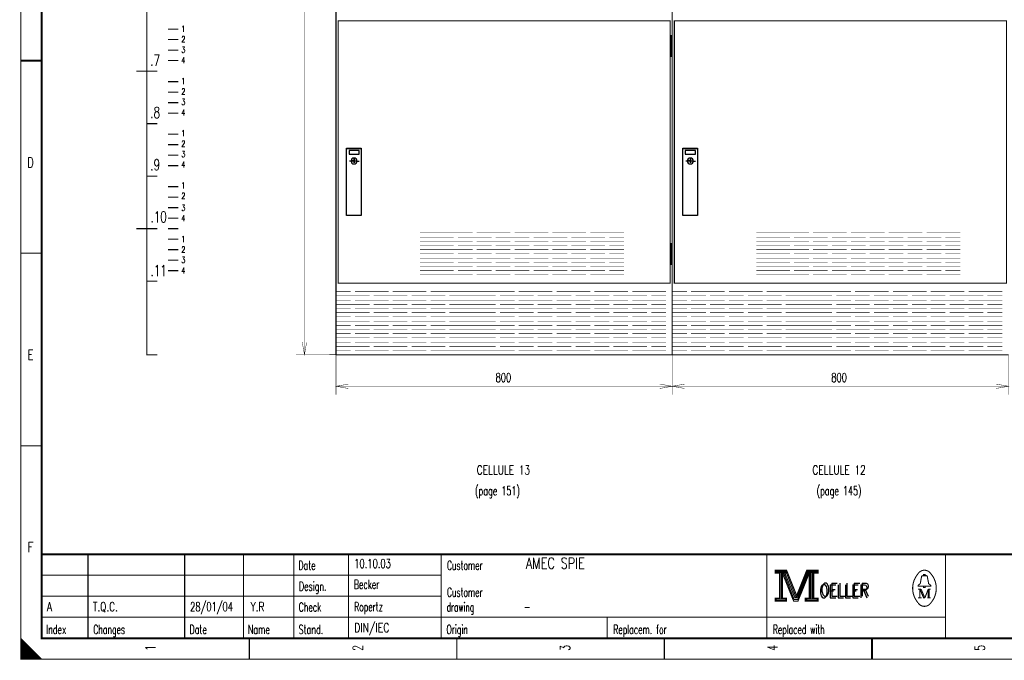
# Model space of a CAD drawing. Header units: centimetres. Extents: x 0 to 491, y -1040 to 69.
# Tile 159 of 181: x 100 to 123, y -40 to -25. Entities that reach past the tile are written whole.
import ezdxf
from ezdxf.enums import TextEntityAlignment as Align

# ---------------------------------------------------------------- set-up
doc = ezdxf.new("R2010")
doc.units = ezdxf.units.CM
doc.header["$MEASUREMENT"] = 0
doc.linetypes.add('GESTRICHELT', pattern=[3.75, 3, -0.75])
doc.layers.get('0').update_dxf_attribs({"color": 9, "linetype": 'CONTINUOUS'})
doc.styles.get("Standard").update_dxf_attribs({"font": 'romans.shx', "bigfont": 'TXT.shx'})

msp = doc.modelspace()

# ---------------------------------------------------------------- linework, layer by layer
at = {"color": 0}
for p, q in [((107.75, -28.64), (107.75, -27.84)), ((107.75, -27.84), (108.1, -27.84)), ((108.1, -27.84), (108.1, -29.44)), ((115.75, -28.64), (115.75, -27.84)), ((115.75, -27.84), (116.1, -27.84)), ((116.1, -27.84), (116.1, -29.44)), ((107.93, -27.89), (107.81, -27.89)), ((107.81, -27.89), (107.81, -27.98)), ((107.81, -27.98), (108.05, -27.98)), ((108.05, -27.89), (107.93, -27.89)), ((107.931, -28.135), (107.931, -28.085)), ((107.931, -28.085), (107.931, -28.185)), ((108.05, -27.98), (108.05, -27.89)), ((115.93, -27.89), (115.81, -27.89)), ((115.81, -27.89), (115.81, -27.98)), ((115.81, -27.98), (116.05, -27.98)), ((116.05, -27.89), (115.93, -27.89)), ((115.931, -28.135), (115.931, -28.085)), ((115.931, -28.085), (115.931, -28.185)), ((116.05, -27.98), (116.05, -27.89)), ((107.87, -28.14), (107.82, -28.14)), ((107.931, -28.135), (107.881, -28.135)), ((107.881, -28.135), (107.981, -28.135)), ((107.931, -28.185), (107.931, -28.135)), ((108.01, -28.14), (108.05, -28.14)), ((115.87, -28.14), (115.82, -28.14)), ((115.931, -28.135), (115.881, -28.135)), ((115.881, -28.135), (115.981, -28.135)), ((115.931, -28.185), (115.931, -28.135)), ((116.01, -28.14), (116.05, -28.14)), ((107.75, -29.44), (107.75, -28.64)), ((115.75, -29.44), (115.75, -28.64)), ((108.1, -29.44), (107.75, -29.44)), ((116.1, -29.44), (115.75, -29.44))]:
    msp.add_line(p, q, dxfattribs=at)
at = {"color": 0, "linetype": 'GESTRICHELT'}
for p, q in [((107.751, -28.635), (107.751, -27.835)), ((107.751, -27.835), (108.101, -27.835)), ((108.101, -27.835), (108.101, -29.435)), ((115.751, -28.635), (115.751, -27.835)), ((115.751, -27.835), (116.101, -27.835)), ((116.101, -27.835), (116.101, -29.435)), ((107.751, -29.435), (107.751, -28.635)), ((115.751, -29.435), (115.751, -28.635)), ((108.101, -29.435), (107.751, -29.435)), ((116.101, -29.435), (115.751, -29.435))]:
    msp.add_line(p, q, dxfattribs=at)
at = {"color": 0, "flags": 128}
for points, const_width in [([(100, -25.75), (100, -11.5), (140.5, -11.5), (140.5, -40), (100, -40), (100, -25.75)], 0.025), ([(107.5, -15.75), (106.55, -15.751), (106.75, -15.751), (106.698, -16.047), (106.75, -15.751), (106.801, -16.047), (106.75, -15.751), (106.75, -32.751), (106.801, -32.456), (106.75, -32.751), (106.698, -32.456), (106.75, -32.751), (106.55, -32.751), (107.5, -32.75)], 0.01), ([(103, -15.75), (103, -32.75), (103.25, -32.75)], 0.025), ([(115.46, -25.15), (115.46, -25.65), (115.47, -25.65), (115.47, -25.15), (115.48, -25.15), (115.48, -25.65), (115.49, -25.65), (115.49, -25.15)], 0.025), ([(115.46, -30.1), (115.46, -30.6), (115.47, -30.6), (115.47, -30.1), (115.48, -30.1), (115.48, -30.6), (115.49, -30.6), (115.49, -30.1)], 0.025), ([(107.5, -32.75), (107.5, -33.701), (107.5, -33.501), (107.795, -33.554), (107.5, -33.501), (107.795, -33.45), (107.5, -33.501), (115.5, -33.501), (115.204, -33.45), (115.5, -33.501), (115.204, -33.554), (115.5, -33.501), (115.5, -33.701), (115.5, -32.75)], 0.01), ([(115.5, -32.75), (115.5, -33.701), (115.5, -33.501), (115.795, -33.554), (115.5, -33.501), (115.795, -33.45), (115.5, -33.501), (123.5, -33.501), (123.204, -33.45), (123.5, -33.501), (123.204, -33.554), (123.5, -33.501), (123.5, -33.701), (123.5, -32.75)], 0.01), ([(117.95, -37.88), (117.95, -37.95), (118.05, -37.95), (118.05, -38.55), (117.95, -38.55), (117.95, -38.62), (118.22, -38.62), (118.22, -38.55), (118.12, -38.55), (118.12, -37.95), (118.22, -37.95), (118.22, -37.88), (117.95, -37.88)], 0.025), ([(118.07, -37.93), (118.07, -38.57), (118.1, -38.57), (118.1, -37.93)], 0.025), ([(118.12, -37.95), (118.39, -38.62), (118.49, -38.62), (118.76, -37.95)], 0.025), ([(118.18, -37.95), (118.42, -38.54), (118.46, -38.54)], 0.025), ([(118.22, -37.88), (118.46, -38.48), (118.7, -37.88)], 0.025), ([(118.22, -37.95), (118.44, -38.51), (118.47, -38.51)], 0.025), ([(118.46, -38.58), (118.49, -38.58), (118.74, -37.95)], 0.025), ([(118.46, -38.54), (118.48, -38.54), (118.72, -37.95)], 0.025), ([(118.76, -37.95), (118.76, -38.55), (118.66, -38.55), (118.66, -38.62), (118.71, -38.62)], 0.025), ([(118.7, -37.88), (118.7, -37.95), (118.8, -37.95), (118.8, -38.55), (118.7, -38.55), (118.7, -38.62), (118.97, -38.62), (118.97, -38.55), (118.87, -38.55), (118.87, -37.95), (118.97, -37.95), (118.97, -37.88), (118.7, -37.88)], 0.025), ([(118.78, -37.93), (118.78, -38.57), (118.83, -38.57), (118.83, -37.93), (118.85, -37.93), (118.85, -38.57)], 0.025), ([(121.48, -38.26), (121.35, -38.26), (121.35, -38.24), (121.4, -38.2), (121.43, -38.04)], 0.025), ([(121.48, -38.01), (121.48, -37.98), (121.52, -37.98), (121.52, -38.01)], 0.025), ([(121.52, -38.26), (121.65, -38.26), (121.65, -38.24), (121.6, -38.2), (121.57, -38.04)], 0.025), ([(121.39, -38.33), (121.39, -38.54), (121.35, -38.54)], 0.025), ([(121.39, -38.33), (121.48, -38.54), (121.51, -38.54)], 0.025), ([(100, -39.5), (100, -40), (100.5, -40), (100, -39.5), (100.025, -39.525), (100.025, -40), (100.05, -40), (100.05, -39.55), (100.075, -39.575), (100.075, -40), (100.1, -40), (100.1, -39.6), (100.125, -39.625), (100.125, -40), (100.15, -40)], 0.025), ([(100.15, -40), (100.15, -39.65), (100.175, -39.675), (100.175, -40), (100.2, -40), (100.2, -39.7), (100.225, -39.725), (100.225, -40), (100.25, -40), (100.25, -39.75), (100.275, -39.775), (100.275, -40), (100.3, -40), (100.3, -39.8), (100.325, -39.825)], 0.025), ([(100.325, -39.825), (100.325, -40), (100.35, -40), (100.35, -39.85), (100.375, -39.875), (100.375, -40), (100.4, -40), (100.4, -39.9), (100.425, -39.925), (100.425, -40), (100.45, -40), (100.45, -39.95), (100.475, -39.975)], 0.025)]:
    msp.add_lwpolyline(points, dxfattribs=dict(at, const_width=const_width))
for points, const_width in [([(100, -11.5), (140.5, -11.5), (140.5, -40), (100, -40)], 0.025), ([(100.5, -12), (140, -12), (140, -39.5), (100.5, -39.5)], 0.05), ([(100.5, -12), (140, -12), (140, -39.5), (100.5, -39.5)], 0.025), ([(107.55, -24.8), (115.45, -24.8), (115.45, -31.05), (107.55, -31.05)], 0.025), ([(115.55, -24.8), (123.45, -24.8), (123.45, -31.05), (115.55, -31.05)], 0.025), ([(115.45, -25.15), (115.5, -25.15), (115.5, -25.65), (115.45, -25.65)], 0.025), ([(115.45, -30.1), (115.5, -30.1), (115.5, -30.6), (115.45, -30.6)], 0.025), ([(117.97, -37.9), (118.2, -37.9), (118.2, -37.93), (117.97, -37.93)], 0.025), ([(118.72, -37.9), (118.95, -37.9), (118.95, -37.93), (118.72, -37.93)], 0.025), ([(121.48, -38.26), (121.52, -38.26), (121.52, -38.29), (121.48, -38.29)], 0.025), ([(117.97, -38.57), (118.2, -38.57), (118.2, -38.6), (117.97, -38.6)], 0.025), ([(118.68, -38.57), (118.95, -38.57), (118.95, -38.6), (118.68, -38.6)], 0.025)]:
    msp.add_lwpolyline(points, close=True, dxfattribs=dict(at, const_width=const_width))
at = {"color": 0}
for points, const_width in [([(107.5, -32.75), (107.5, -15.75)], 0.025), ([(107.5, -32.75), (107.5, -15.75)], 0.025), ([(115.5, -15.75), (115.5, -32.75)], 0.025), ([(115.5, -32.75), (115.5, -15.75)], 0.025), ([(115.5, -15.75), (115.5, -32.75)], 0.025), ([(115.5, -32.75), (115.5, -15.75)], 0.025), ([(103.5, -25), (103.75, -25)], 0.025), ([(103.5, -25.25), (103.75, -25.25)], 0.025), ([(103.5, -25.5), (103.75, -25.5)], 0.025), ([(100.5, -25.75), (100, -25.75)], 0.05), ([(100, -25.75), (100.5, -25.75)], 0.025), ([(103.5, -25.75), (103.75, -25.75)], 0.025), ([(103, -26), (102.75, -26)], 0.025), ([(103, -26), (103.25, -26)], 0.025), ([(103.5, -26.25), (103.75, -26.25)], 0.025), ([(103.5, -26.5), (103.75, -26.5)], 0.025), ([(103.5, -26.75), (103.75, -26.75)], 0.025), ([(103.5, -27), (103.75, -27)], 0.025), ([(103, -27.25), (103.25, -27.25)], 0.025), ([(103.5, -27.5), (103.75, -27.5)], 0.025), ([(103.5, -27.75), (103.75, -27.75)], 0.025), ([(103.5, -28), (103.75, -28)], 0.025), ([(103.5, -28.25), (103.75, -28.25)], 0.025), ([(103, -28.5), (103.25, -28.5)], 0.025), ([(103.5, -28.75), (103.75, -28.75)], 0.025), ([(103.5, -29), (103.75, -29)], 0.025), ([(103.5, -29.25), (103.75, -29.25)], 0.025), ([(103.5, -29.5), (103.75, -29.5)], 0.025), ([(103, -29.75), (102.75, -29.75)], 0.025), ([(103, -29.75), (103.25, -29.75)], 0.025), ([(103.5, -29.75), (103.75, -29.75)], 0.025), ([(109.5, -29.85), (109.85, -29.85)], 0.01), ([(109.5, -29.95), (110.3, -29.95)], 0.01), ([(109.65, -29.85), (110.45, -29.85)], 0.01), ([(109.95, -29.85), (110.75, -29.85)], 0.01), ([(110.4, -29.95), (111.2, -29.95)], 0.01), ([(110.85, -29.85), (111.65, -29.85)], 0.01), ([(111.3, -29.95), (112.1, -29.95)], 0.01), ([(111.75, -29.85), (112.55, -29.85)], 0.01), ([(112.2, -29.95), (113, -29.95)], 0.01), ([(112.65, -29.85), (113.45, -29.85)], 0.01), ([(113.1, -29.95), (113.9, -29.95)], 0.01), ([(113.55, -29.85), (114.35, -29.85)], 0.01), ([(114, -29.95), (114.35, -29.95)], 0.01), ([(117.5, -29.85), (117.85, -29.85)], 0.01), ([(117.5, -29.95), (118.3, -29.95)], 0.01), ([(117.65, -29.85), (118.45, -29.85)], 0.01), ([(117.95, -29.85), (118.75, -29.85)], 0.01), ([(118.4, -29.95), (119.2, -29.95)], 0.01), ([(118.85, -29.85), (119.65, -29.85)], 0.01), ([(119.3, -29.95), (120.1, -29.95)], 0.01), ([(119.75, -29.85), (120.55, -29.85)], 0.01), ([(120.2, -29.95), (121, -29.95)], 0.01), ([(120.65, -29.85), (121.45, -29.85)], 0.01), ([(121.1, -29.95), (121.9, -29.95)], 0.01), ([(121.55, -29.85), (122.35, -29.85)], 0.01), ([(122, -29.95), (122.35, -29.95)], 0.01), ([(103.5, -30), (103.75, -30)], 0.025), ([(109.5, -30.05), (109.85, -30.05)], 0.01), ([(109.5, -30.15), (110.3, -30.15)], 0.01), ([(109.65, -30.05), (110.45, -30.05)], 0.01), ([(109.95, -30.05), (110.75, -30.05)], 0.01), ([(110.4, -30.15), (111.2, -30.15)], 0.01), ([(110.85, -30.05), (111.65, -30.05)], 0.01), ([(111.3, -30.15), (112.1, -30.15)], 0.01), ([(111.75, -30.05), (112.55, -30.05)], 0.01), ([(112.2, -30.15), (113, -30.15)], 0.01), ([(112.65, -30.05), (113.45, -30.05)], 0.01), ([(113.1, -30.15), (113.9, -30.15)], 0.01), ([(113.55, -30.05), (114.35, -30.05)], 0.01), ([(114, -30.15), (114.35, -30.15)], 0.01), ([(117.5, -30.05), (117.85, -30.05)], 0.01), ([(117.5, -30.15), (118.3, -30.15)], 0.01), ([(117.65, -30.05), (118.45, -30.05)], 0.01), ([(117.95, -30.05), (118.75, -30.05)], 0.01), ([(118.4, -30.15), (119.2, -30.15)], 0.01), ([(118.85, -30.05), (119.65, -30.05)], 0.01), ([(119.3, -30.15), (120.1, -30.15)], 0.01), ([(119.75, -30.05), (120.55, -30.05)], 0.01), ([(120.2, -30.15), (121, -30.15)], 0.01), ([(120.65, -30.05), (121.45, -30.05)], 0.01), ([(121.1, -30.15), (121.9, -30.15)], 0.01), ([(121.55, -30.05), (122.35, -30.05)], 0.01), ([(122, -30.15), (122.35, -30.15)], 0.01), ([(100, -30.333), (100.5, -30.333)], 0.025), ([(103.5, -30.25), (103.75, -30.25)], 0.025), ([(109.5, -30.25), (109.85, -30.25)], 0.01), ([(109.5, -30.35), (110.3, -30.35)], 0.01), ([(109.5, -30.45), (109.85, -30.45)], 0.01), ([(109.65, -30.25), (110.45, -30.25)], 0.01), ([(109.65, -30.45), (110.45, -30.45)], 0.01), ([(109.95, -30.25), (110.75, -30.25)], 0.01), ([(109.95, -30.45), (110.75, -30.45)], 0.01), ([(110.4, -30.35), (111.2, -30.35)], 0.01), ([(110.85, -30.25), (111.65, -30.25)], 0.01), ([(110.85, -30.45), (111.65, -30.45)], 0.01), ([(111.3, -30.35), (112.1, -30.35)], 0.01), ([(111.75, -30.25), (112.55, -30.25)], 0.01), ([(111.75, -30.45), (112.55, -30.45)], 0.01), ([(112.2, -30.35), (113, -30.35)], 0.01), ([(112.65, -30.25), (113.45, -30.25)], 0.01), ([(112.65, -30.45), (113.45, -30.45)], 0.01), ([(113.1, -30.35), (113.9, -30.35)], 0.01), ([(113.55, -30.25), (114.35, -30.25)], 0.01), ([(113.55, -30.45), (114.35, -30.45)], 0.01), ([(114, -30.35), (114.35, -30.35)], 0.01), ([(117.5, -30.25), (117.85, -30.25)], 0.01), ([(117.5, -30.35), (118.3, -30.35)], 0.01), ([(117.5, -30.45), (117.85, -30.45)], 0.01), ([(117.65, -30.25), (118.45, -30.25)], 0.01), ([(117.65, -30.45), (118.45, -30.45)], 0.01), ([(117.95, -30.25), (118.75, -30.25)], 0.01), ([(117.95, -30.45), (118.75, -30.45)], 0.01), ([(118.4, -30.35), (119.2, -30.35)], 0.01), ([(118.85, -30.25), (119.65, -30.25)], 0.01), ([(118.85, -30.45), (119.65, -30.45)], 0.01), ([(119.3, -30.35), (120.1, -30.35)], 0.01), ([(119.75, -30.25), (120.55, -30.25)], 0.01), ([(119.75, -30.45), (120.55, -30.45)], 0.01), ([(120.2, -30.35), (121, -30.35)], 0.01), ([(120.65, -30.25), (121.45, -30.25)], 0.01), ([(120.65, -30.45), (121.45, -30.45)], 0.01), ([(121.1, -30.35), (121.9, -30.35)], 0.01), ([(121.55, -30.25), (122.35, -30.25)], 0.01), ([(121.55, -30.45), (122.35, -30.45)], 0.01), ([(122, -30.35), (122.35, -30.35)], 0.01), ([(103.5, -30.5), (103.75, -30.5)], 0.025), ([(109.5, -30.55), (110.3, -30.55)], 0.01), ([(109.5, -30.65), (109.85, -30.65)], 0.01), ([(109.65, -30.65), (110.45, -30.65)], 0.01), ([(109.95, -30.65), (110.75, -30.65)], 0.01), ([(110.4, -30.55), (111.2, -30.55)], 0.01), ([(110.85, -30.65), (111.65, -30.65)], 0.01), ([(111.3, -30.55), (112.1, -30.55)], 0.01), ([(111.75, -30.65), (112.55, -30.65)], 0.01), ([(112.2, -30.55), (113, -30.55)], 0.01), ([(112.65, -30.65), (113.45, -30.65)], 0.01), ([(113.1, -30.55), (113.9, -30.55)], 0.01), ([(113.55, -30.65), (114.35, -30.65)], 0.01), ([(114, -30.55), (114.35, -30.55)], 0.01), ([(117.5, -30.55), (118.3, -30.55)], 0.01), ([(117.5, -30.65), (117.85, -30.65)], 0.01), ([(117.65, -30.65), (118.45, -30.65)], 0.01), ([(117.95, -30.65), (118.75, -30.65)], 0.01), ([(118.4, -30.55), (119.2, -30.55)], 0.01), ([(118.85, -30.65), (119.65, -30.65)], 0.01), ([(119.3, -30.55), (120.1, -30.55)], 0.01), ([(119.75, -30.65), (120.55, -30.65)], 0.01), ([(120.2, -30.55), (121, -30.55)], 0.01), ([(120.65, -30.65), (121.45, -30.65)], 0.01), ([(121.1, -30.55), (121.9, -30.55)], 0.01), ([(121.55, -30.65), (122.35, -30.65)], 0.01), ([(122, -30.55), (122.35, -30.55)], 0.01), ([(103.5, -30.75), (103.75, -30.75)], 0.025), ([(109.5, -30.75), (110.3, -30.75)], 0.01), ([(109.5, -30.85), (109.85, -30.85)], 0.01), ([(109.65, -30.85), (110.45, -30.85)], 0.01), ([(109.95, -30.85), (110.75, -30.85)], 0.01), ([(110.4, -30.75), (111.2, -30.75)], 0.01), ([(110.85, -30.85), (111.65, -30.85)], 0.01), ([(111.3, -30.75), (112.1, -30.75)], 0.01), ([(111.75, -30.85), (112.55, -30.85)], 0.01), ([(112.2, -30.75), (113, -30.75)], 0.01), ([(112.65, -30.85), (113.45, -30.85)], 0.01), ([(113.1, -30.75), (113.9, -30.75)], 0.01), ([(113.55, -30.85), (114.35, -30.85)], 0.01), ([(114, -30.75), (114.35, -30.75)], 0.01), ([(117.5, -30.75), (118.3, -30.75)], 0.01), ([(117.5, -30.85), (117.85, -30.85)], 0.01), ([(117.65, -30.85), (118.45, -30.85)], 0.01), ([(117.95, -30.85), (118.75, -30.85)], 0.01), ([(118.4, -30.75), (119.2, -30.75)], 0.01), ([(118.85, -30.85), (119.65, -30.85)], 0.01), ([(119.3, -30.75), (120.1, -30.75)], 0.01), ([(119.75, -30.85), (120.55, -30.85)], 0.01), ([(120.2, -30.75), (121, -30.75)], 0.01), ([(120.65, -30.85), (121.45, -30.85)], 0.01), ([(121.1, -30.75), (121.9, -30.75)], 0.01), ([(121.55, -30.85), (122.35, -30.85)], 0.01), ([(122, -30.75), (122.35, -30.75)], 0.01), ([(103, -31), (103.25, -31)], 0.025), ([(107.5, -31.25), (107.85, -31.25)], 0.01), ([(107.5, -31.35), (108.3, -31.35)], 0.01), ([(107.95, -31.25), (108.75, -31.25)], 0.01), ([(108.4, -31.35), (109.2, -31.35)], 0.01), ([(108.85, -31.25), (109.65, -31.25)], 0.01), ([(109.3, -31.35), (110.1, -31.35)], 0.01), ([(109.75, -31.25), (110.55, -31.25)], 0.01), ([(110.2, -31.35), (111, -31.35)], 0.01), ([(110.5, -31.25), (110.85, -31.25)], 0.01), ([(110.5, -31.35), (111.3, -31.35)], 0.01), ([(110.65, -31.25), (111.45, -31.25)], 0.01), ([(110.95, -31.25), (111.75, -31.25)], 0.01), ([(111.4, -31.35), (112.2, -31.35)], 0.01), ([(111.85, -31.25), (112.65, -31.25)], 0.01), ([(112.3, -31.35), (113.1, -31.35)], 0.01), ([(112.75, -31.25), (113.55, -31.25)], 0.01), ([(113.2, -31.35), (114, -31.35)], 0.01), ([(113.65, -31.25), (114.45, -31.25)], 0.01), ([(114.1, -31.35), (114.9, -31.35)], 0.01), ([(114.55, -31.25), (115.35, -31.25)], 0.01), ([(115, -31.35), (115.35, -31.35)], 0.01), ([(115.5, -31.25), (115.85, -31.25)], 0.01), ([(115.5, -31.35), (116.3, -31.35)], 0.01), ([(115.95, -31.25), (116.75, -31.25)], 0.01), ([(116.4, -31.35), (117.2, -31.35)], 0.01), ([(116.85, -31.25), (117.65, -31.25)], 0.01), ([(117.3, -31.35), (118.1, -31.35)], 0.01), ([(117.75, -31.25), (118.55, -31.25)], 0.01), ([(118.2, -31.35), (119, -31.35)], 0.01), ([(118.5, -31.25), (118.85, -31.25)], 0.01), ([(118.5, -31.35), (119.3, -31.35)], 0.01), ([(118.65, -31.25), (119.45, -31.25)], 0.01), ([(118.95, -31.25), (119.75, -31.25)], 0.01), ([(119.4, -31.35), (120.2, -31.35)], 0.01), ([(119.85, -31.25), (120.65, -31.25)], 0.01), ([(120.3, -31.35), (121.1, -31.35)], 0.01), ([(120.75, -31.25), (121.55, -31.25)], 0.01), ([(121.2, -31.35), (122, -31.35)], 0.01), ([(121.65, -31.25), (122.45, -31.25)], 0.01), ([(122.1, -31.35), (122.9, -31.35)], 0.01), ([(122.55, -31.25), (123.35, -31.25)], 0.01), ([(123, -31.35), (123.35, -31.35)], 0.01), ([(107.5, -31.45), (107.85, -31.45)], 0.01), ([(107.5, -31.55), (108.3, -31.55)], 0.01), ([(107.95, -31.45), (108.75, -31.45)], 0.01), ([(108.4, -31.55), (109.2, -31.55)], 0.01), ([(108.85, -31.45), (109.65, -31.45)], 0.01), ([(109.3, -31.55), (110.1, -31.55)], 0.01), ([(109.75, -31.45), (110.55, -31.45)], 0.01), ([(110.2, -31.55), (111, -31.55)], 0.01), ([(110.5, -31.45), (110.85, -31.45)], 0.01), ([(110.5, -31.55), (111.3, -31.55)], 0.01), ([(110.65, -31.45), (111.45, -31.45)], 0.01), ([(110.95, -31.45), (111.75, -31.45)], 0.01), ([(111.4, -31.55), (112.2, -31.55)], 0.01), ([(111.85, -31.45), (112.65, -31.45)], 0.01), ([(112.3, -31.55), (113.1, -31.55)], 0.01), ([(112.75, -31.45), (113.55, -31.45)], 0.01), ([(113.2, -31.55), (114, -31.55)], 0.01), ([(113.65, -31.45), (114.45, -31.45)], 0.01), ([(114.1, -31.55), (114.9, -31.55)], 0.01), ([(114.55, -31.45), (115.35, -31.45)], 0.01), ([(115, -31.55), (115.35, -31.55)], 0.01), ([(115.5, -31.45), (115.85, -31.45)], 0.01), ([(115.5, -31.55), (116.3, -31.55)], 0.01), ([(115.95, -31.45), (116.75, -31.45)], 0.01), ([(116.4, -31.55), (117.2, -31.55)], 0.01), ([(116.85, -31.45), (117.65, -31.45)], 0.01), ([(117.3, -31.55), (118.1, -31.55)], 0.01), ([(117.75, -31.45), (118.55, -31.45)], 0.01), ([(118.2, -31.55), (119, -31.55)], 0.01), ([(118.5, -31.45), (118.85, -31.45)], 0.01), ([(118.5, -31.55), (119.3, -31.55)], 0.01), ([(118.65, -31.45), (119.45, -31.45)], 0.01), ([(118.95, -31.45), (119.75, -31.45)], 0.01), ([(119.4, -31.55), (120.2, -31.55)], 0.01), ([(119.85, -31.45), (120.65, -31.45)], 0.01), ([(120.3, -31.55), (121.1, -31.55)], 0.01), ([(120.75, -31.45), (121.55, -31.45)], 0.01), ([(121.2, -31.55), (122, -31.55)], 0.01), ([(121.65, -31.45), (122.45, -31.45)], 0.01), ([(122.1, -31.55), (122.9, -31.55)], 0.01), ([(122.55, -31.45), (123.35, -31.45)], 0.01), ([(123, -31.55), (123.35, -31.55)], 0.01), ([(107.5, -31.65), (107.85, -31.65)], 0.01), ([(107.5, -31.75), (108.3, -31.75)], 0.01), ([(107.5, -31.85), (107.85, -31.85)], 0.01), ([(107.95, -31.65), (108.75, -31.65)], 0.01), ([(107.95, -31.85), (108.75, -31.85)], 0.01), ([(108.4, -31.75), (109.2, -31.75)], 0.01), ([(108.85, -31.65), (109.65, -31.65)], 0.01), ([(108.85, -31.85), (109.65, -31.85)], 0.01), ([(109.3, -31.75), (110.1, -31.75)], 0.01), ([(109.75, -31.65), (110.55, -31.65)], 0.01), ([(109.75, -31.85), (110.55, -31.85)], 0.01), ([(110.2, -31.75), (111, -31.75)], 0.01), ([(110.5, -31.65), (110.85, -31.65)], 0.01), ([(110.5, -31.75), (111.3, -31.75)], 0.01), ([(110.5, -31.85), (110.85, -31.85)], 0.01), ([(110.65, -31.65), (111.45, -31.65)], 0.01), ([(110.65, -31.85), (111.45, -31.85)], 0.01), ([(110.95, -31.65), (111.75, -31.65)], 0.01), ([(110.95, -31.85), (111.75, -31.85)], 0.01), ([(111.4, -31.75), (112.2, -31.75)], 0.01), ([(111.85, -31.65), (112.65, -31.65)], 0.01), ([(111.85, -31.85), (112.65, -31.85)], 0.01), ([(112.3, -31.75), (113.1, -31.75)], 0.01), ([(112.75, -31.65), (113.55, -31.65)], 0.01), ([(112.75, -31.85), (113.55, -31.85)], 0.01), ([(113.2, -31.75), (114, -31.75)], 0.01), ([(113.65, -31.65), (114.45, -31.65)], 0.01), ([(113.65, -31.85), (114.45, -31.85)], 0.01), ([(114.1, -31.75), (114.9, -31.75)], 0.01), ([(114.55, -31.65), (115.35, -31.65)], 0.01), ([(114.55, -31.85), (115.35, -31.85)], 0.01), ([(115, -31.75), (115.35, -31.75)], 0.01), ([(115.5, -31.65), (115.85, -31.65)], 0.01), ([(115.5, -31.75), (116.3, -31.75)], 0.01), ([(115.5, -31.85), (115.85, -31.85)], 0.01), ([(115.95, -31.65), (116.75, -31.65)], 0.01), ([(115.95, -31.85), (116.75, -31.85)], 0.01), ([(116.4, -31.75), (117.2, -31.75)], 0.01), ([(116.85, -31.65), (117.65, -31.65)], 0.01), ([(116.85, -31.85), (117.65, -31.85)], 0.01), ([(117.3, -31.75), (118.1, -31.75)], 0.01), ([(117.75, -31.65), (118.55, -31.65)], 0.01), ([(117.75, -31.85), (118.55, -31.85)], 0.01), ([(118.2, -31.75), (119, -31.75)], 0.01), ([(118.5, -31.65), (118.85, -31.65)], 0.01), ([(118.5, -31.75), (119.3, -31.75)], 0.01), ([(118.5, -31.85), (118.85, -31.85)], 0.01), ([(118.65, -31.65), (119.45, -31.65)], 0.01), ([(118.65, -31.85), (119.45, -31.85)], 0.01), ([(118.95, -31.65), (119.75, -31.65)], 0.01), ([(118.95, -31.85), (119.75, -31.85)], 0.01), ([(119.4, -31.75), (120.2, -31.75)], 0.01), ([(119.85, -31.65), (120.65, -31.65)], 0.01), ([(119.85, -31.85), (120.65, -31.85)], 0.01), ([(120.3, -31.75), (121.1, -31.75)], 0.01), ([(120.75, -31.65), (121.55, -31.65)], 0.01), ([(120.75, -31.85), (121.55, -31.85)], 0.01), ([(121.2, -31.75), (122, -31.75)], 0.01), ([(121.65, -31.65), (122.45, -31.65)], 0.01), ([(121.65, -31.85), (122.45, -31.85)], 0.01), ([(122.1, -31.75), (122.9, -31.75)], 0.01), ([(122.55, -31.65), (123.35, -31.65)], 0.01), ([(122.55, -31.85), (123.35, -31.85)], 0.01), ([(123, -31.75), (123.35, -31.75)], 0.01), ([(107.5, -31.95), (108.3, -31.95)], 0.01), ([(107.5, -32.05), (107.85, -32.05)], 0.01), ([(107.95, -32.05), (108.75, -32.05)], 0.01), ([(108.4, -31.95), (109.2, -31.95)], 0.01), ([(108.85, -32.05), (109.65, -32.05)], 0.01), ([(109.3, -31.95), (110.1, -31.95)], 0.01), ([(109.75, -32.05), (110.55, -32.05)], 0.01), ([(110.2, -31.95), (111, -31.95)], 0.01), ([(110.5, -31.95), (111.3, -31.95)], 0.01), ([(110.5, -32.05), (110.85, -32.05)], 0.01), ([(110.65, -32.05), (111.45, -32.05)], 0.01), ([(110.95, -32.05), (111.75, -32.05)], 0.01), ([(111.4, -31.95), (112.2, -31.95)], 0.01), ([(111.85, -32.05), (112.65, -32.05)], 0.01), ([(112.3, -31.95), (113.1, -31.95)], 0.01), ([(112.75, -32.05), (113.55, -32.05)], 0.01), ([(113.2, -31.95), (114, -31.95)], 0.01), ([(113.65, -32.05), (114.45, -32.05)], 0.01), ([(114.1, -31.95), (114.9, -31.95)], 0.01), ([(114.55, -32.05), (115.35, -32.05)], 0.01), ([(115, -31.95), (115.35, -31.95)], 0.01), ([(115.5, -31.95), (116.3, -31.95)], 0.01), ([(115.5, -32.05), (115.85, -32.05)], 0.01), ([(115.95, -32.05), (116.75, -32.05)], 0.01), ([(116.4, -31.95), (117.2, -31.95)], 0.01), ([(116.85, -32.05), (117.65, -32.05)], 0.01), ([(117.3, -31.95), (118.1, -31.95)], 0.01), ([(117.75, -32.05), (118.55, -32.05)], 0.01), ([(118.2, -31.95), (119, -31.95)], 0.01), ([(118.5, -31.95), (119.3, -31.95)], 0.01), ([(118.5, -32.05), (118.85, -32.05)], 0.01), ([(118.65, -32.05), (119.45, -32.05)], 0.01), ([(118.95, -32.05), (119.75, -32.05)], 0.01), ([(119.4, -31.95), (120.2, -31.95)], 0.01), ([(119.85, -32.05), (120.65, -32.05)], 0.01), ([(120.3, -31.95), (121.1, -31.95)], 0.01), ([(120.75, -32.05), (121.55, -32.05)], 0.01), ([(121.2, -31.95), (122, -31.95)], 0.01), ([(121.65, -32.05), (122.45, -32.05)], 0.01), ([(122.1, -31.95), (122.9, -31.95)], 0.01), ([(122.55, -32.05), (123.35, -32.05)], 0.01), ([(123, -31.95), (123.35, -31.95)], 0.01), ([(107.5, -32.15), (108.3, -32.15)], 0.01), ([(107.5, -32.25), (107.85, -32.25)], 0.01), ([(107.95, -32.25), (108.75, -32.25)], 0.01), ([(108.4, -32.15), (109.2, -32.15)], 0.01), ([(108.85, -32.25), (109.65, -32.25)], 0.01), ([(109.3, -32.15), (110.1, -32.15)], 0.01), ([(109.75, -32.25), (110.55, -32.25)], 0.01), ([(110.2, -32.15), (111, -32.15)], 0.01), ([(110.5, -32.15), (111.3, -32.15)], 0.01), ([(110.5, -32.25), (110.85, -32.25)], 0.01), ([(110.65, -32.25), (111.45, -32.25)], 0.01), ([(110.95, -32.25), (111.75, -32.25)], 0.01), ([(111.4, -32.15), (112.2, -32.15)], 0.01), ([(111.85, -32.25), (112.65, -32.25)], 0.01), ([(112.3, -32.15), (113.1, -32.15)], 0.01), ([(112.75, -32.25), (113.55, -32.25)], 0.01), ([(113.2, -32.15), (114, -32.15)], 0.01), ([(113.65, -32.25), (114.45, -32.25)], 0.01), ([(114.1, -32.15), (114.9, -32.15)], 0.01), ([(114.55, -32.25), (115.35, -32.25)], 0.01), ([(115, -32.15), (115.35, -32.15)], 0.01), ([(115.5, -32.15), (116.3, -32.15)], 0.01), ([(115.5, -32.25), (115.85, -32.25)], 0.01), ([(115.95, -32.25), (116.75, -32.25)], 0.01), ([(116.4, -32.15), (117.2, -32.15)], 0.01), ([(116.85, -32.25), (117.65, -32.25)], 0.01), ([(117.3, -32.15), (118.1, -32.15)], 0.01), ([(117.75, -32.25), (118.55, -32.25)], 0.01), ([(118.2, -32.15), (119, -32.15)], 0.01), ([(118.5, -32.15), (119.3, -32.15)], 0.01), ([(118.5, -32.25), (118.85, -32.25)], 0.01), ([(118.65, -32.25), (119.45, -32.25)], 0.01), ([(118.95, -32.25), (119.75, -32.25)], 0.01), ([(119.4, -32.15), (120.2, -32.15)], 0.01), ([(119.85, -32.25), (120.65, -32.25)], 0.01), ([(120.3, -32.15), (121.1, -32.15)], 0.01), ([(120.75, -32.25), (121.55, -32.25)], 0.01), ([(121.2, -32.15), (122, -32.15)], 0.01), ([(121.65, -32.25), (122.45, -32.25)], 0.01), ([(122.1, -32.15), (122.9, -32.15)], 0.01), ([(122.55, -32.25), (123.35, -32.25)], 0.01), ([(123, -32.15), (123.35, -32.15)], 0.01), ([(107.5, -32.35), (108.3, -32.35)], 0.01), ([(107.5, -32.45), (107.85, -32.45)], 0.01), ([(107.5, -32.55), (108.3, -32.55)], 0.01), ([(107.95, -32.45), (108.75, -32.45)], 0.01), ([(108.4, -32.35), (109.2, -32.35)], 0.01), ([(108.4, -32.55), (109.2, -32.55)], 0.01), ([(108.85, -32.45), (109.65, -32.45)], 0.01), ([(109.3, -32.35), (110.1, -32.35)], 0.01), ([(109.3, -32.55), (110.1, -32.55)], 0.01), ([(109.75, -32.45), (110.55, -32.45)], 0.01), ([(110.2, -32.35), (111, -32.35)], 0.01), ([(110.2, -32.55), (111, -32.55)], 0.01), ([(110.5, -32.35), (111.3, -32.35)], 0.01), ([(110.5, -32.45), (110.85, -32.45)], 0.01), ([(110.5, -32.55), (111.3, -32.55)], 0.01), ([(110.65, -32.45), (111.45, -32.45)], 0.01), ([(110.95, -32.45), (111.75, -32.45)], 0.01), ([(111.4, -32.35), (112.2, -32.35)], 0.01), ([(111.4, -32.55), (112.2, -32.55)], 0.01), ([(111.85, -32.45), (112.65, -32.45)], 0.01), ([(112.3, -32.35), (113.1, -32.35)], 0.01), ([(112.3, -32.55), (113.1, -32.55)], 0.01), ([(112.75, -32.45), (113.55, -32.45)], 0.01), ([(113.2, -32.35), (114, -32.35)], 0.01), ([(113.2, -32.55), (114, -32.55)], 0.01), ([(113.65, -32.45), (114.45, -32.45)], 0.01), ([(114.1, -32.35), (114.9, -32.35)], 0.01), ([(114.1, -32.55), (114.9, -32.55)], 0.01), ([(114.55, -32.45), (115.35, -32.45)], 0.01), ([(115, -32.35), (115.35, -32.35)], 0.01), ([(115, -32.55), (115.35, -32.55)], 0.01), ([(115.5, -32.35), (116.3, -32.35)], 0.01), ([(115.5, -32.45), (115.85, -32.45)], 0.01), ([(115.5, -32.55), (116.3, -32.55)], 0.01), ([(115.95, -32.45), (116.75, -32.45)], 0.01), ([(116.4, -32.35), (117.2, -32.35)], 0.01), ([(116.4, -32.55), (117.2, -32.55)], 0.01), ([(116.85, -32.45), (117.65, -32.45)], 0.01), ([(117.3, -32.35), (118.1, -32.35)], 0.01), ([(117.3, -32.55), (118.1, -32.55)], 0.01), ([(117.75, -32.45), (118.55, -32.45)], 0.01), ([(118.2, -32.35), (119, -32.35)], 0.01), ([(118.2, -32.55), (119, -32.55)], 0.01), ([(118.5, -32.35), (119.3, -32.35)], 0.01), ([(118.5, -32.45), (118.85, -32.45)], 0.01), ([(118.5, -32.55), (119.3, -32.55)], 0.01), ([(118.65, -32.45), (119.45, -32.45)], 0.01), ([(118.95, -32.45), (119.75, -32.45)], 0.01), ([(119.4, -32.35), (120.2, -32.35)], 0.01), ([(119.4, -32.55), (120.2, -32.55)], 0.01), ([(119.85, -32.45), (120.65, -32.45)], 0.01), ([(120.3, -32.35), (121.1, -32.35)], 0.01), ([(120.3, -32.55), (121.1, -32.55)], 0.01), ([(120.75, -32.45), (121.55, -32.45)], 0.01), ([(121.2, -32.35), (122, -32.35)], 0.01), ([(121.2, -32.55), (122, -32.55)], 0.01), ([(121.65, -32.45), (122.45, -32.45)], 0.01), ([(122.1, -32.35), (122.9, -32.35)], 0.01), ([(122.1, -32.55), (122.9, -32.55)], 0.01), ([(122.55, -32.45), (123.35, -32.45)], 0.01), ([(123, -32.35), (123.35, -32.35)], 0.01), ([(123, -32.55), (123.35, -32.55)], 0.01), ([(107.5, -32.75), (111.5, -32.75)], 0.025), ([(107.5, -32.75), (111.5, -32.75)], 0.025), ([(107.5, -32.65), (107.85, -32.65)], 0.01), ([(107.95, -32.65), (108.75, -32.65)], 0.01), ([(108.85, -32.65), (109.65, -32.65)], 0.01), ([(109.75, -32.65), (110.55, -32.65)], 0.01), ([(110.5, -32.65), (110.85, -32.65)], 0.01), ([(110.65, -32.65), (111.45, -32.65)], 0.01), ([(110.95, -32.65), (111.75, -32.65)], 0.01), ([(111.5, -32.75), (113.5, -32.75)], 0.025), ([(111.5, -32.75), (113.5, -32.75)], 0.025), ([(111.85, -32.65), (112.65, -32.65)], 0.01), ([(112.75, -32.65), (113.55, -32.65)], 0.01), ([(113.5, -32.75), (115.5, -32.75)], 0.025), ([(113.5, -32.75), (115.5, -32.75)], 0.025), ([(113.65, -32.65), (114.45, -32.65)], 0.01), ([(114.55, -32.65), (115.35, -32.65)], 0.01), ([(115.5, -32.75), (119.5, -32.75)], 0.025), ([(115.5, -32.75), (119.5, -32.75)], 0.025), ([(115.5, -32.65), (115.85, -32.65)], 0.01), ([(115.95, -32.65), (116.75, -32.65)], 0.01), ([(116.85, -32.65), (117.65, -32.65)], 0.01), ([(117.75, -32.65), (118.55, -32.65)], 0.01), ([(118.5, -32.65), (118.85, -32.65)], 0.01), ([(118.65, -32.65), (119.45, -32.65)], 0.01), ([(118.95, -32.65), (119.75, -32.65)], 0.01), ([(119.5, -32.75), (121.5, -32.75)], 0.025), ([(119.5, -32.75), (121.5, -32.75)], 0.025), ([(119.85, -32.65), (120.65, -32.65)], 0.01), ([(120.75, -32.65), (121.55, -32.65)], 0.01), ([(121.5, -32.75), (123.5, -32.75)], 0.025), ([(121.5, -32.75), (123.5, -32.75)], 0.025), ([(121.65, -32.65), (122.45, -32.65)], 0.01), ([(122.55, -32.65), (123.35, -32.65)], 0.01), ([(100, -34.917), (100.5, -34.917)], 0.025), ([(140, -37.5), (100.5, -37.5)], 0.05), ([(101.6, -39.5), (101.6, -37.5)], 0.025), ([(103.9, -39.5), (103.9, -37.5)], 0.025), ([(105.3, -39.5), (105.3, -37.5)], 0.025), ([(106.5, -37.5), (106.5, -39.5)], 0.025), ([(107.8, -37.5), (107.8, -39.5)], 0.025), ([(110, -37.5), (110, -39.5)], 0.025), ([(117.75, -37.5), (117.75, -39.5)], 0.025), ([(122, -37.5), (122, -39.5)], 0.025), ([(118.15, -37.95), (118.4, -38.58)], 0.025), ([(118.47, -38.51), (118.7, -37.94)], 0.025), ([(100.5, -38), (110, -38)], 0.025), ([(121.46, -38.01), (121.55, -38.01)], 0.025), ([(121.35, -38.33), (121.42, -38.33)], 0.025), ([(121.42, -38.33), (121.51, -38.54)], 0.025), ([(121.51, -38.54), (121.59, -38.33)], 0.025), ([(121.59, -38.54), (121.59, -38.33)], 0.025), ([(121.59, -38.33), (121.65, -38.33)], 0.025), ([(121.61, -38.33), (121.61, -38.54)], 0.025), ([(100.5, -38.5), (110, -38.5)], 0.025), ([(118.4, -38.58), (118.46, -38.58)], 0.025), ([(121.39, -38.54), (121.43, -38.54)], 0.025), ([(121.65, -38.54), (121.57, -38.54)], 0.025), ([(100.5, -39), (122, -39)], 0.025), ([(113.95, -39), (113.95, -39.5)], 0.025), ([(105.438, -40), (105.438, -39.5)], 0.025), ([(110.375, -40), (110.375, -39.5)], 0.025), ([(115.312, -40), (115.312, -39.5)], 0.025), ([(120.25, -39.5), (120.25, -40)], 0.05), ([(120.25, -40), (120.25, -39.5)], 0.025), ([(100.475, -40), (100.475, -39.975)], 0.025)]:
    msp.add_lwpolyline(points, dxfattribs=dict(at, const_width=const_width))
at = {"color": 0, "const_width": 0.025, "flags": 128}
for points in [[(121.649, -37.96, 0.530775), (121.351, -37.959, 0.530775)], [(121.65, -38.66, 0.378582), (121.646, -37.956, 0.378582)], [(121.35, -37.961, 0.373815), (121.349, -38.657, 0.373815)], [(121.46, -38.01, 0.414214), (121.43, -38.04, 0.414214)], [(121.57, -38.04, 0.414214), (121.54, -38.01, 0.414214)], [(121.35, -38.66, 0.532213), (121.649, -38.661, 0.532213)]]:
    msp.add_lwpolyline(points, format="xyb", dxfattribs=at)
at = {"color": 0}
for centre, start, end in [((107.93, -28.14), 0, 180), ((115.93, -28.14), 0, 180), ((107.93, -28.14), 180, 0), ((115.93, -28.14), 180, 0)]:
    msp.add_arc(centre, 0.07, start, end, dxfattribs=at)

# ---------------------------------------------------------------- texts
for s, height, width, p in [('1', 0.143, 0.672, (103.821, -24.923)), ('2', 0.143, 0.672, (103.821, -25.171)), ('2', 0.143, 0.672, (103.821, -25.171)), ('3', 0.143, 0.672, (103.821, -25.42)), ('.7', 0.2619, 0.684, (103.083, -25.612)), ('4', 0.143, 0.672, (103.821, -25.668)), ('1', 0.143, 0.672, (103.821, -26.165)), ('2', 0.143, 0.672, (103.821, -26.414)), ('2', 0.143, 0.672, (103.821, -26.414)), ('3', 0.143, 0.672, (103.821, -26.662)), ('.8', 0.2619, 0.684, (103.083, -26.854)), ('4', 0.143, 0.672, (103.821, -26.911)), ('1', 0.143, 0.672, (103.821, -27.407)), ('2', 0.143, 0.672, (103.821, -27.656)), ('2', 0.143, 0.672, (103.821, -27.656)), ('.9', 0.2619, 0.684, (103.083, -28.096)), ('3', 0.143, 0.672, (103.821, -27.904)), ('4', 0.143, 0.672, (103.821, -28.153)), ('1', 0.143, 0.672, (103.821, -28.65)), ('2', 0.143, 0.672, (103.821, -28.898)), ('2', 0.143, 0.672, (103.821, -28.898)), ('3', 0.143, 0.672, (103.821, -29.182)), ('.10', 0.2619, 0.68, (103.091, -29.338)), ('4', 0.143, 0.672, (103.821, -29.431)), ('1', 0.143, 0.672, (103.821, -29.927)), ('2', 0.143, 0.672, (103.821, -30.176)), ('2', 0.143, 0.672, (103.821, -30.176)), ('3', 0.143, 0.672, (103.821, -30.424)), ('.11', 0.2619, 0.68, (103.091, -30.616)), ('4', 0.143, 0.672, (103.821, -30.673)), ('Date', 0.2143, 0.64, (106.605, -37.658)), ('Customer', 0.2143, 0.62, (110.14, -37.658)), ('Design.', 0.2143, 0.636571, (106.619, -38.154)), ('Customer', 0.2143, 0.62, (110.14, -38.296)), ('OELLER', 0.3096, 0.76, (118.996, -38.225)), ('OELLER', 0.3096, 0.76, (118.996, -38.225)), ('OELLER', 0.3096, 0.76, (119.032, -38.19)), ('Check', 0.2143, 0.632, (106.612, -38.651)), ('drawing', 0.2143, 0.6, (110.133, -38.651)), ('Index', 0.2143, 0.632, (100.609, -39.184)), ('Changes', 0.2143, 0.622857, (101.726, -39.184)), ('Date', 0.2143, 0.64, (104.015, -39.184)), ('Name', 0.2143, 0.64, (105.404, -39.184)), ('Stand.', 0.2143, 0.642667, (106.612, -39.184)), ('Origin', 0.2143, 0.626667, (110.127, -39.184)), ('Replacem. for', 0.21431, 0.627077, (114.097, -39.184)), ('Replaced with', 0.21431, 0.619692, (117.895, -39.184))]:
    msp.add_text(s, height=height, dxfattribs=dict(at, width=width)).set_placement(p, align=Align.TOP_LEFT)
for s, height, width, p in [('D', 0.238, 0.76, (100.233, -28.053)), ('E', 0.238, 0.76, (100.233, -32.632)), ('800', 0.2143, 0.672, (111.483, -33.186)), ('800', 0.2143, 0.672, (119.469, -33.186)), ('CELLULE 13', 0.2143, 0.736, (111.483, -35.386)), ('CELLULE 12', 0.2143, 0.736, (119.469, -35.386)), ('(page 151)', 0.2143, 0.6504, (111.342, -35.883)), ('(page 145)', 0.2143, 0.6504, (119.469, -35.883)), ('F', 0.238, 0.76, (100.233, -37.21))]:
    msp.add_text(s, height=height, dxfattribs=dict(at, width=width)).set_placement(p, align=Align.TOP_CENTER)
for s, height, width, p in [('10.10.03', 0.2143, 0.678, (107.934, -37.892)), ('AMEC SPIE', 0.2619, 0.752889, (112.016, -37.923)), ('Becker', 0.2143, 0.626667, (107.927, -38.389)), ('A', 0.214, 0.76, (100.621, -38.921)), ('T.Q.C.', 0.2143, 0.728, (101.716, -38.921)), ('28/01/04', 0.2143, 0.678, (104.029, -38.921)), ('Y.R', 0.2143, 0.738667, (105.467, -38.921)), ('Ropertz', 0.2143, 0.622857, (107.932, -38.921)), ('-', 0.214, 0.696, (111.965, -38.921)), ('DIN/IEC', 0.2143, 0.750857, (107.935, -39.418))]:
    msp.add_text(s, height=height, dxfattribs=dict(at, width=width)).set_placement(p, align=Align.BOTTOM_LEFT)
at = {"color": 0, "width": 0.672}
for s, p in [('1', (102.965, -39.73)), ('2', (107.899, -39.73)), ('3', (112.832, -39.73)), ('4', (117.766, -39.73)), ('5', (122.699, -39.73))]:
    msp.add_text(s, height=0.238, rotation=90, dxfattribs=at).set_placement(p, align=Align.TOP_CENTER)

doc.saveas('drawing.dxf')
